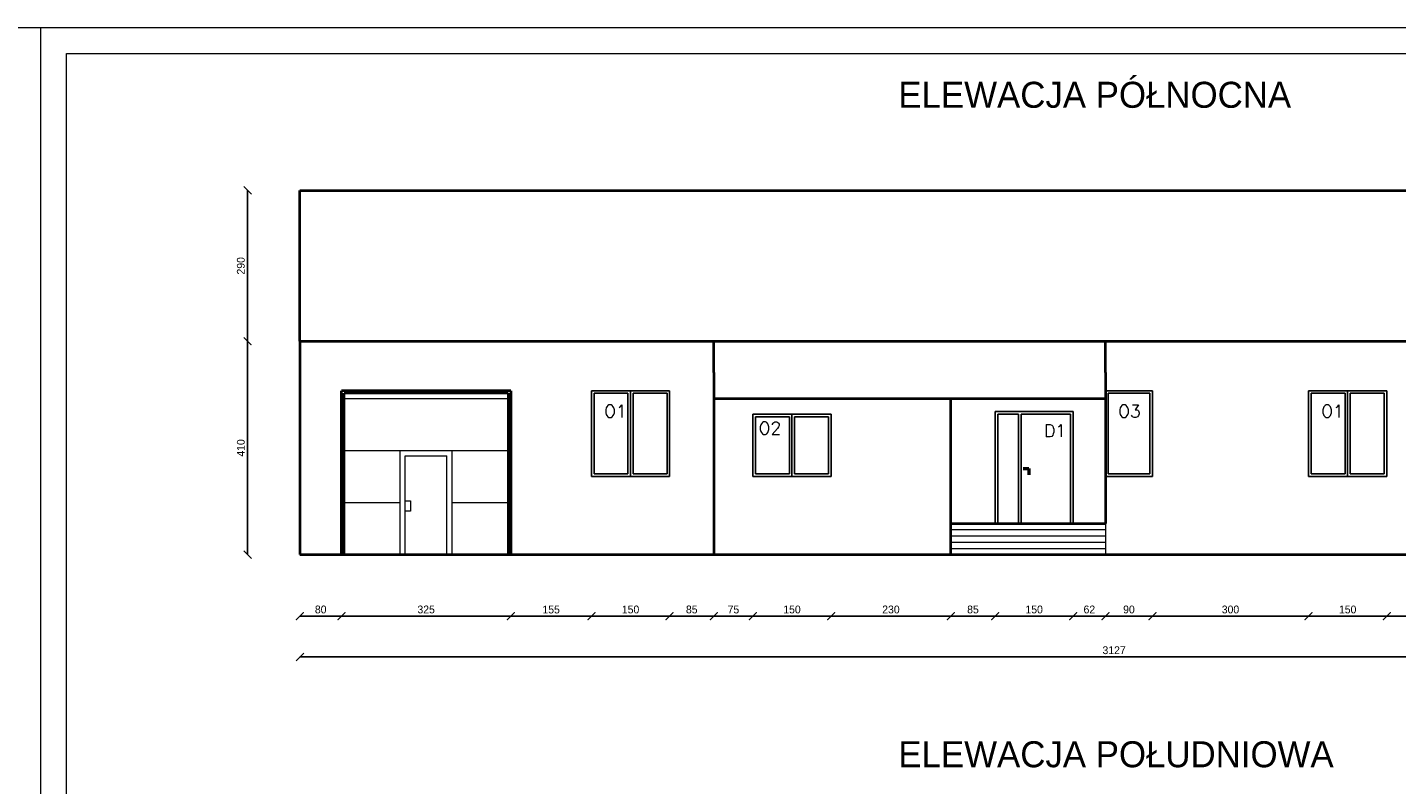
# Model space of a CAD drawing. Header units: millimetres. Extents: x 0 to 152651, y 46550 to 81081.
# Tile 17 of 109: x 125620 to 128250, y 56974 to 58430. Entities that reach past the tile are written whole.
import ezdxf

# ---------------------------------------------------------------- set-up
doc = ezdxf.new("R2010")
doc.units = ezdxf.units.MM
for name, color, linetype, lineweight in [('cienka', 3, 'Continuous', 18), ('gruba', 1, 'Continuous', 40), ('stolarka', 2, 'Continuous', 50), ('wymiary', 252, 'Continuous', 15), ('średnia', 2, 'Continuous', 25)]:
    doc.layers.add(name, color=color, linetype=linetype, lineweight=lineweight)
doc.styles.add('ROMANS1', font='romans.shx', dxfattribs={"height": 15})
doc.styles.get("Standard").update_dxf_attribs({"font": 'GOTHIC.TTF'})
doc.dimstyles.new('secemin', dxfattribs={"dimtxt": 15, "dimasz": 15, "dimexe": 1.25, "dimexo": 0.625, "dimgap": 5, "dimtad": 1, "dimdec": 0, "dimtxsty": 'Standard', "dimblk": 'ARCHTICK', "dimcen": 0, "dimse1": 1, "dimse2": 1, "dimclrt": 256, "dimadec": 0, "dimazin": 0, "dimtfac": 1, "dimtdec": 0, "dimtmove": 0, "dimatfit": 3, "dimfxl": 1, "dimtfillclr": 250, "dimarcsym": 1})

# ---------------------------------------------------------------- blocks, each defined once
blk = doc.blocks.new('_ArchTick')
at = {"color": 0, "linetype": 'ByBlock', "const_width": 0.15}
blk.add_lwpolyline([(-0.5, -0.5), (0.5, 0.5)], dxfattribs=at)
blk = doc.blocks.new('*D1942')
at = {"layer": 'Defpoints', "color": 0, "transparency": 16777216}
for p in [(126143.6, 57416.3), (126223.6, 57416.3), (126223.6, 57298)]:
    blk.add_point(p, dxfattribs=at)
at = {"layer": 'wymiary', "color": 0, "lineweight": -2, "transparency": 16777216}
blk.add_line((126143.6, 57298), (126223.6, 57298), dxfattribs=at)
at = {"layer": 'wymiary', "color": 0, "lineweight": -2, "transparency": 16777216, "xscale": 15, "yscale": 15, "zscale": 15, "rotation": 180}
blk.add_blockref('_ArchTick', (126143.6, 57298), dxfattribs=at)
at = {"layer": 'wymiary', "color": 0, "lineweight": -2, "transparency": 16777216, "xscale": 15, "yscale": 15, "zscale": 15}
blk.add_blockref('_ArchTick', (126223.6, 57298), dxfattribs=at)
at = {"layer": 'wymiary', "transparency": 16777216, "insert": (126183.6, 57310.8), "char_height": 15, "attachment_point": 5}
blk.add_mtext('80', dxfattribs=at)
blk = doc.blocks.new('*D1943')
at = {"layer": 'Defpoints', "color": 0, "transparency": 16777216}
for p in [(126223.6, 57416.3), (126548.6, 57416.3), (126548.6, 57298)]:
    blk.add_point(p, dxfattribs=at)
at = {"layer": 'wymiary', "color": 0, "lineweight": -2, "transparency": 16777216}
blk.add_line((126223.6, 57298), (126548.6, 57298), dxfattribs=at)
at = {"layer": 'wymiary', "color": 0, "lineweight": -2, "transparency": 16777216, "xscale": 15, "yscale": 15, "zscale": 15, "rotation": 180}
blk.add_blockref('_ArchTick', (126223.6, 57298), dxfattribs=at)
at = {"layer": 'wymiary', "color": 0, "lineweight": -2, "transparency": 16777216, "xscale": 15, "yscale": 15, "zscale": 15}
blk.add_blockref('_ArchTick', (126548.6, 57298), dxfattribs=at)
at = {"layer": 'wymiary', "transparency": 16777216, "insert": (126386.1, 57310.8), "char_height": 15, "attachment_point": 5}
blk.add_mtext('325', dxfattribs=at)
blk = doc.blocks.new('*D1944')
at = {"layer": 'Defpoints', "color": 0, "transparency": 16777216}
for p in [(126703.6, 57566.3), (126548.6, 57416.3), (126703.6, 57298)]:
    blk.add_point(p, dxfattribs=at)
at = {"layer": 'wymiary', "color": 0, "lineweight": -2, "transparency": 16777216}
blk.add_line((126548.6, 57298), (126703.6, 57298), dxfattribs=at)
at = {"layer": 'wymiary', "color": 0, "lineweight": -2, "transparency": 16777216, "xscale": 15, "yscale": 15, "zscale": 15, "rotation": 180}
blk.add_blockref('_ArchTick', (126548.6, 57298), dxfattribs=at)
at = {"layer": 'wymiary', "color": 0, "lineweight": -2, "transparency": 16777216, "xscale": 15, "yscale": 15, "zscale": 15}
blk.add_blockref('_ArchTick', (126703.6, 57298), dxfattribs=at)
at = {"layer": 'wymiary', "transparency": 16777216, "insert": (126626.1, 57310.7), "char_height": 15, "attachment_point": 5}
blk.add_mtext('155', dxfattribs=at)
blk = doc.blocks.new('*D1945')
at = {"layer": 'Defpoints', "color": 0, "transparency": 16777216}
for p in [(126703.6, 57566.3), (126853.6, 57566.3), (126853.6, 57298)]:
    blk.add_point(p, dxfattribs=at)
at = {"layer": 'wymiary', "color": 0, "lineweight": -2, "transparency": 16777216}
blk.add_line((126703.6, 57298), (126853.6, 57298), dxfattribs=at)
at = {"layer": 'wymiary', "color": 0, "lineweight": -2, "transparency": 16777216, "xscale": 15, "yscale": 15, "zscale": 15, "rotation": 180}
blk.add_blockref('_ArchTick', (126703.6, 57298), dxfattribs=at)
at = {"layer": 'wymiary', "color": 0, "lineweight": -2, "transparency": 16777216, "xscale": 15, "yscale": 15, "zscale": 15}
blk.add_blockref('_ArchTick', (126853.6, 57298), dxfattribs=at)
at = {"layer": 'wymiary', "transparency": 16777216, "insert": (126778.6, 57310.8), "char_height": 15, "attachment_point": 5}
blk.add_mtext('150', dxfattribs=at)
blk = doc.blocks.new('*D1946')
at = {"layer": 'Defpoints', "color": 0, "transparency": 16777216}
for p in [(126853.6, 57566.3), (126938.6, 57416.3), (126938.6, 57298)]:
    blk.add_point(p, dxfattribs=at)
at = {"layer": 'wymiary', "color": 0, "lineweight": -2, "transparency": 16777216}
blk.add_line((126853.6, 57298), (126938.6, 57298), dxfattribs=at)
at = {"layer": 'wymiary', "color": 0, "lineweight": -2, "transparency": 16777216, "xscale": 15, "yscale": 15, "zscale": 15, "rotation": 180}
blk.add_blockref('_ArchTick', (126853.6, 57298), dxfattribs=at)
at = {"layer": 'wymiary', "color": 0, "lineweight": -2, "transparency": 16777216, "xscale": 15, "yscale": 15, "zscale": 15}
blk.add_blockref('_ArchTick', (126938.6, 57298), dxfattribs=at)
at = {"layer": 'wymiary', "transparency": 16777216, "insert": (126896.1, 57310.8), "char_height": 15, "attachment_point": 5}
blk.add_mtext('85', dxfattribs=at)
blk = doc.blocks.new('*D1947')
at = {"layer": 'Defpoints', "color": 0, "transparency": 16777216}
for p in [(127013.6, 57566.3), (126938.6, 57416.3), (127013.6, 57298)]:
    blk.add_point(p, dxfattribs=at)
at = {"layer": 'wymiary', "color": 0, "lineweight": -2, "transparency": 16777216}
blk.add_line((126938.6, 57298), (127013.6, 57298), dxfattribs=at)
at = {"layer": 'wymiary', "color": 0, "lineweight": -2, "transparency": 16777216, "xscale": 15, "yscale": 15, "zscale": 15, "rotation": 180}
blk.add_blockref('_ArchTick', (126938.6, 57298), dxfattribs=at)
at = {"layer": 'wymiary', "color": 0, "lineweight": -2, "transparency": 16777216, "xscale": 15, "yscale": 15, "zscale": 15}
blk.add_blockref('_ArchTick', (127013.6, 57298), dxfattribs=at)
at = {"layer": 'wymiary', "transparency": 16777216, "insert": (126976.1, 57310.7), "char_height": 15, "attachment_point": 5}
blk.add_mtext('75', dxfattribs=at)
blk = doc.blocks.new('*D1948')
at = {"layer": 'Defpoints', "color": 0, "transparency": 16777216}
for p in [(127013.6, 57566.3), (127163.6, 57566.3), (127163.6, 57298)]:
    blk.add_point(p, dxfattribs=at)
at = {"layer": 'wymiary', "color": 0, "lineweight": -2, "transparency": 16777216}
blk.add_line((127013.6, 57298), (127163.6, 57298), dxfattribs=at)
at = {"layer": 'wymiary', "color": 0, "lineweight": -2, "transparency": 16777216, "xscale": 15, "yscale": 15, "zscale": 15, "rotation": 180}
blk.add_blockref('_ArchTick', (127013.6, 57298), dxfattribs=at)
at = {"layer": 'wymiary', "color": 0, "lineweight": -2, "transparency": 16777216, "xscale": 15, "yscale": 15, "zscale": 15}
blk.add_blockref('_ArchTick', (127163.6, 57298), dxfattribs=at)
at = {"layer": 'wymiary', "transparency": 16777216, "insert": (127088.6, 57310.8), "char_height": 15, "attachment_point": 5}
blk.add_mtext('150', dxfattribs=at)
blk = doc.blocks.new('*D1949')
at = {"layer": 'Defpoints', "color": 0, "transparency": 16777216}
for p in [(127163.6, 57566.3), (127393.6, 57476.3), (127393.6, 57298)]:
    blk.add_point(p, dxfattribs=at)
at = {"layer": 'wymiary', "color": 0, "lineweight": -2, "transparency": 16777216}
blk.add_line((127163.6, 57298), (127393.6, 57298), dxfattribs=at)
at = {"layer": 'wymiary', "color": 0, "lineweight": -2, "transparency": 16777216, "xscale": 15, "yscale": 15, "zscale": 15, "rotation": 180}
blk.add_blockref('_ArchTick', (127163.6, 57298), dxfattribs=at)
at = {"layer": 'wymiary', "color": 0, "lineweight": -2, "transparency": 16777216, "xscale": 15, "yscale": 15, "zscale": 15}
blk.add_blockref('_ArchTick', (127393.6, 57298), dxfattribs=at)
at = {"layer": 'wymiary', "transparency": 16777216, "insert": (127278.6, 57310.8), "char_height": 15, "attachment_point": 5}
blk.add_mtext('230', dxfattribs=at)
blk = doc.blocks.new('*D1950')
at = {"layer": 'Defpoints', "color": 0, "transparency": 16777216}
for p in [(127393.6, 57476.3), (127478.6, 57476.3), (127478.6, 57298)]:
    blk.add_point(p, dxfattribs=at)
at = {"layer": 'wymiary', "color": 0, "lineweight": -2, "transparency": 16777216}
blk.add_line((127393.6, 57298), (127478.6, 57298), dxfattribs=at)
at = {"layer": 'wymiary', "color": 0, "lineweight": -2, "transparency": 16777216, "xscale": 15, "yscale": 15, "zscale": 15, "rotation": 180}
blk.add_blockref('_ArchTick', (127393.6, 57298), dxfattribs=at)
at = {"layer": 'wymiary', "color": 0, "lineweight": -2, "transparency": 16777216, "xscale": 15, "yscale": 15, "zscale": 15}
blk.add_blockref('_ArchTick', (127478.6, 57298), dxfattribs=at)
at = {"layer": 'wymiary', "transparency": 16777216, "insert": (127436.1, 57310.8), "char_height": 15, "attachment_point": 5}
blk.add_mtext('85', dxfattribs=at)
blk = doc.blocks.new('*D1951')
at = {"layer": 'Defpoints', "color": 0, "transparency": 16777216}
for p in [(127478.6, 57476.3), (127628.6, 57476.3), (127628.6, 57298)]:
    blk.add_point(p, dxfattribs=at)
at = {"layer": 'wymiary', "color": 0, "lineweight": -2, "transparency": 16777216}
blk.add_line((127478.6, 57298), (127628.6, 57298), dxfattribs=at)
at = {"layer": 'wymiary', "color": 0, "lineweight": -2, "transparency": 16777216, "xscale": 15, "yscale": 15, "zscale": 15, "rotation": 180}
blk.add_blockref('_ArchTick', (127478.6, 57298), dxfattribs=at)
at = {"layer": 'wymiary', "color": 0, "lineweight": -2, "transparency": 16777216, "xscale": 15, "yscale": 15, "zscale": 15}
blk.add_blockref('_ArchTick', (127628.6, 57298), dxfattribs=at)
at = {"layer": 'wymiary', "transparency": 16777216, "insert": (127553.6, 57310.8), "char_height": 15, "attachment_point": 5}
blk.add_mtext('150', dxfattribs=at)
blk = doc.blocks.new('*D1952')
at = {"layer": 'Defpoints', "color": 0, "transparency": 16777216}
for p in [(127628.6, 57476.3), (127690.6, 57416.3), (127690.6, 57298)]:
    blk.add_point(p, dxfattribs=at)
at = {"layer": 'wymiary', "color": 0, "lineweight": -2, "transparency": 16777216}
blk.add_line((127628.6, 57298), (127690.6, 57298), dxfattribs=at)
at = {"layer": 'wymiary', "color": 0, "lineweight": -2, "transparency": 16777216, "xscale": 15, "yscale": 15, "zscale": 15, "rotation": 180}
blk.add_blockref('_ArchTick', (127628.6, 57298), dxfattribs=at)
at = {"layer": 'wymiary', "color": 0, "lineweight": -2, "transparency": 16777216, "xscale": 15, "yscale": 15, "zscale": 15}
blk.add_blockref('_ArchTick', (127690.6, 57298), dxfattribs=at)
at = {"layer": 'wymiary', "transparency": 16777216, "insert": (127659.6, 57310.8), "char_height": 15, "attachment_point": 5}
blk.add_mtext('62', dxfattribs=at)
blk = doc.blocks.new('*D1953')
at = {"layer": 'Defpoints', "color": 0, "transparency": 16777216}
for p in [(127780.6, 57566.3), (127690.6, 57416.3), (127780.6, 57298)]:
    blk.add_point(p, dxfattribs=at)
at = {"layer": 'wymiary', "color": 0, "lineweight": -2, "transparency": 16777216}
blk.add_line((127690.6, 57298), (127780.6, 57298), dxfattribs=at)
at = {"layer": 'wymiary', "color": 0, "lineweight": -2, "transparency": 16777216, "xscale": 15, "yscale": 15, "zscale": 15, "rotation": 180}
blk.add_blockref('_ArchTick', (127690.6, 57298), dxfattribs=at)
at = {"layer": 'wymiary', "color": 0, "lineweight": -2, "transparency": 16777216, "xscale": 15, "yscale": 15, "zscale": 15}
blk.add_blockref('_ArchTick', (127780.6, 57298), dxfattribs=at)
at = {"layer": 'wymiary', "transparency": 16777216, "insert": (127735.6, 57310.8), "char_height": 15, "attachment_point": 5}
blk.add_mtext('90', dxfattribs=at)
blk = doc.blocks.new('*D1954')
at = {"layer": 'Defpoints', "color": 0, "transparency": 16777216}
for p in [(127780.6, 57566.3), (128080.6, 57566.3), (128080.6, 57298)]:
    blk.add_point(p, dxfattribs=at)
at = {"layer": 'wymiary', "color": 0, "lineweight": -2, "transparency": 16777216}
blk.add_line((127780.6, 57298), (128080.6, 57298), dxfattribs=at)
at = {"layer": 'wymiary', "color": 0, "lineweight": -2, "transparency": 16777216, "xscale": 15, "yscale": 15, "zscale": 15, "rotation": 180}
blk.add_blockref('_ArchTick', (127780.6, 57298), dxfattribs=at)
at = {"layer": 'wymiary', "color": 0, "lineweight": -2, "transparency": 16777216, "xscale": 15, "yscale": 15, "zscale": 15}
blk.add_blockref('_ArchTick', (128080.6, 57298), dxfattribs=at)
at = {"layer": 'wymiary', "transparency": 16777216, "insert": (127930.6, 57310.8), "char_height": 15, "attachment_point": 5}
blk.add_mtext('300', dxfattribs=at)
blk = doc.blocks.new('*D1955')
at = {"layer": 'Defpoints', "color": 0, "transparency": 16777216}
for p in [(128080.6, 57566.3), (128230.6, 57566.3), (128230.6, 57298)]:
    blk.add_point(p, dxfattribs=at)
at = {"layer": 'wymiary', "color": 0, "lineweight": -2, "transparency": 16777216}
blk.add_line((128080.6, 57298), (128230.6, 57298), dxfattribs=at)
at = {"layer": 'wymiary', "color": 0, "lineweight": -2, "transparency": 16777216, "xscale": 15, "yscale": 15, "zscale": 15, "rotation": 180}
blk.add_blockref('_ArchTick', (128080.6, 57298), dxfattribs=at)
at = {"layer": 'wymiary', "color": 0, "lineweight": -2, "transparency": 16777216, "xscale": 15, "yscale": 15, "zscale": 15}
blk.add_blockref('_ArchTick', (128230.6, 57298), dxfattribs=at)
at = {"layer": 'wymiary', "transparency": 16777216, "insert": (128155.6, 57310.8), "char_height": 15, "attachment_point": 5}
blk.add_mtext('150', dxfattribs=at)
blk = doc.blocks.new('*D1956')
at = {"layer": 'Defpoints', "color": 0, "transparency": 16777216}
for p in [(128230.6, 57566.3), (128350.6, 57566.3), (128350.6, 57298)]:
    blk.add_point(p, dxfattribs=at)
at = {"layer": 'wymiary', "color": 0, "lineweight": -2, "transparency": 16777216}
blk.add_line((128230.6, 57298), (128350.6, 57298), dxfattribs=at)
at = {"layer": 'wymiary', "color": 0, "lineweight": -2, "transparency": 16777216, "xscale": 15, "yscale": 15, "zscale": 15, "rotation": 180}
blk.add_blockref('_ArchTick', (128230.6, 57298), dxfattribs=at)
at = {"layer": 'wymiary', "color": 0, "lineweight": -2, "transparency": 16777216, "xscale": 15, "yscale": 15, "zscale": 15}
blk.add_blockref('_ArchTick', (128350.6, 57298), dxfattribs=at)
at = {"layer": 'wymiary', "transparency": 16777216, "insert": (128290.6, 57310.8), "char_height": 15, "attachment_point": 5}
blk.add_mtext('120', dxfattribs=at)
blk = doc.blocks.new('*D1963')
at = {"layer": 'Defpoints', "color": 0, "transparency": 16777216}
for p in [(126043.2, 57826.3), (126143.6, 57826.3), (126143.6, 57416.3)]:
    blk.add_point(p, dxfattribs=at)
at = {"layer": 'wymiary', "color": 0, "lineweight": -2, "transparency": 16777216}
blk.add_line((126043.2, 57416.3), (126043.2, 57826.3), dxfattribs=at)
at = {"layer": 'wymiary', "color": 0, "lineweight": -2, "transparency": 16777216, "xscale": 15, "yscale": 15, "zscale": 15}
for p, rotation in [((126043.2, 57826.3), 90), ((126043.2, 57416.3), 270)]:
    blk.add_blockref('_ArchTick', p, dxfattribs=dict(at, rotation=rotation))
at = {"layer": 'wymiary', "transparency": 16777216, "insert": (126030.3, 57621.3), "char_height": 15, "attachment_point": 5, "rotation": 90}
blk.add_mtext('410', dxfattribs=at)
blk = doc.blocks.new('*D1964')
at = {"layer": 'Defpoints', "color": 0, "transparency": 16777216}
for p in [(126043.2, 58116.3), (126143.6, 58116.3), (126143.6, 57826.3)]:
    blk.add_point(p, dxfattribs=at)
at = {"layer": 'wymiary', "color": 0, "lineweight": -2, "transparency": 16777216}
blk.add_line((126043.2, 57826.3), (126043.2, 58116.3), dxfattribs=at)
at = {"layer": 'wymiary', "color": 0, "lineweight": -2, "transparency": 16777216, "xscale": 15, "yscale": 15, "zscale": 15}
for p, rotation in [((126043.2, 58116.3), 90), ((126043.2, 57826.3), 270)]:
    blk.add_blockref('_ArchTick', p, dxfattribs=dict(at, rotation=rotation))
at = {"layer": 'wymiary', "transparency": 16777216, "insert": (126030.3, 57971.3), "char_height": 15, "attachment_point": 5, "rotation": 90}
blk.add_mtext('290', dxfattribs=at)
blk = doc.blocks.new('*D1980')
at = {"layer": 'Defpoints', "color": 0, "transparency": 16777216}
for p in [(126143.6, 57416.3), (129270.6, 57416.3), (129270.6, 57219.6)]:
    blk.add_point(p, dxfattribs=at)
at = {"layer": 'wymiary', "color": 0, "lineweight": -2, "transparency": 16777216}
blk.add_line((126143.6, 57219.6), (129270.6, 57219.6), dxfattribs=at)
at = {"layer": 'wymiary', "color": 0, "lineweight": -2, "transparency": 16777216, "xscale": 15, "yscale": 15, "zscale": 15, "rotation": 180}
blk.add_blockref('_ArchTick', (126143.6, 57219.6), dxfattribs=at)
at = {"layer": 'wymiary', "color": 0, "lineweight": -2, "transparency": 16777216, "xscale": 15, "yscale": 15, "zscale": 15}
blk.add_blockref('_ArchTick', (129270.6, 57219.6), dxfattribs=at)
at = {"layer": 'wymiary', "transparency": 16777216, "insert": (127707.1, 57232.5), "char_height": 15, "attachment_point": 5}
blk.add_mtext('3127', dxfattribs=at)

msp = doc.modelspace()

# ---------------------------------------------------------------- linework, layer by layer
at = {"layer": 'cienka'}
for p, q in [((123545.372, 58429.514), (125645.372, 58429.514)), ((125645.372, 58429.514), (125645.372, 55459.514)), ((125645.372, 58429.514), (129845.372, 58429.514)), ((125645.372, 58429.514), (125645.372, 55459.514)), ((125695.372, 55509.514), (125695.372, 58379.514)), ((125695.372, 58379.514), (129795.372, 58379.514)), ((126228.595, 57716.309), (126543.595, 57716.309)), ((126228.595, 57616.309), (126543.595, 57616.309)), ((126336.095, 57416.309), (126336.095, 57616.309)), ((126346.095, 57416.309), (126346.095, 57606.309)), ((126346.095, 57606.309), (126426.095, 57606.309)), ((126426.095, 57416.309), (126426.095, 57606.309)), ((126436.095, 57416.309), (126436.095, 57616.309)), ((126228.595, 57516.309), (126336.095, 57516.309)), ((126346.095, 57519.709), (126356.095, 57519.709)), ((126356.095, 57519.709), (126356.095, 57499.709)), ((126436.095, 57516.309), (126543.595, 57516.309)), ((126356.095, 57499.709), (126346.095, 57499.709)), ((127690.595, 57476.309), (127690.595, 57416.309)), ((127393.595, 57464.309), (127690.595, 57464.309)), ((127393.595, 57452.309), (127690.595, 57452.309)), ((127393.595, 57440.309), (127690.595, 57440.309)), ((127393.595, 57428.309), (127690.595, 57428.309)), ((126223.595, 57416.309), (126548.595, 57416.309)), ((127393.595, 57416.309), (127690.595, 57416.309))]:
    msp.add_line(p, q, dxfattribs=at)
at = {"layer": 'gruba'}
for p, q in [((126143.595, 58116.309), (129270.595, 58116.309)), ((126143.595, 57826.309), (126143.595, 58116.309)), ((126143.595, 57826.309), (126143.595, 57416.309)), ((126143.595, 57826.309), (129270.595, 57826.309)), ((126938.595, 57766.309), (126938.595, 57826.309)), ((127690.595, 57766.309), (127690.595, 57826.309)), ((126938.595, 57766.309), (126938.595, 57416.309)), ((127690.595, 57766.309), (127690.595, 57476.309)), ((126223.595, 57416.309), (126223.595, 57731.309)), ((126548.595, 57731.309), (126223.595, 57731.309)), ((126228.595, 57416.309), (126228.595, 57726.309)), ((126543.595, 57726.309), (126228.595, 57726.309)), ((126543.595, 57726.309), (126543.595, 57416.309)), ((126548.595, 57731.309), (126548.595, 57416.309)), ((126938.595, 57716.309), (127690.595, 57716.309)), ((127393.595, 57416.309), (127393.595, 57716.309)), ((127393.595, 57476.309), (127690.595, 57476.309)), ((126143.595, 57416.309), (129270.595, 57416.309))]:
    msp.add_line(p, q, dxfattribs=at)
at = {"layer": 'stolarka'}
for p, q in [((127532.473, 57581.849), (127543.598, 57581.849)), ((127543.598, 57581.849), (127543.598, 57569.398))]:
    msp.add_line(p, q, dxfattribs=at)
at = {"layer": 'średnia'}
for p, q in [((126703.595, 57731.309), (126703.595, 57566.309)), ((126703.595, 57731.309), (126853.595, 57731.309)), ((126708.595, 57726.309), (126708.595, 57571.309)), ((126708.595, 57726.309), (126773.595, 57726.309)), ((126773.595, 57726.309), (126773.595, 57571.309)), ((126778.595, 57731.309), (126778.595, 57566.309)), ((126783.595, 57726.309), (126783.595, 57571.309)), ((126783.595, 57726.309), (126848.595, 57726.309)), ((126848.595, 57726.309), (126848.595, 57571.309)), ((126853.595, 57731.309), (126853.595, 57566.309)), ((127780.595, 57731.309), (127690.595, 57731.309)), ((127690.595, 57731.309), (127690.595, 57566.309)), ((127695.595, 57726.309), (127695.595, 57571.309)), ((127775.595, 57726.309), (127695.595, 57726.309)), ((127775.595, 57571.309), (127775.595, 57726.309)), ((127780.595, 57566.309), (127780.595, 57731.309)), ((128080.595, 57731.309), (128080.595, 57566.309)), ((128080.595, 57731.309), (128230.595, 57731.309)), ((128085.595, 57726.309), (128085.595, 57571.309)), ((128085.595, 57726.309), (128150.595, 57726.309)), ((128150.595, 57726.309), (128150.595, 57571.309)), ((128155.595, 57731.309), (128155.595, 57566.309)), ((128160.595, 57726.309), (128225.595, 57726.309)), ((128160.595, 57726.309), (128160.595, 57571.309)), ((128225.595, 57726.309), (128225.595, 57571.309)), ((128230.595, 57731.309), (128230.595, 57566.309)), ((127163.595, 57686.309), (127013.595, 57686.309)), ((127013.595, 57566.309), (127013.595, 57686.309)), ((127088.595, 57566.309), (127088.595, 57686.309)), ((127163.595, 57566.309), (127163.595, 57686.309)), ((127478.595, 57476.309), (127478.595, 57691.309)), ((127478.595, 57691.309), (127628.595, 57691.309)), ((127483.595, 57476.309), (127483.595, 57686.309)), ((127483.595, 57686.309), (127523.595, 57686.309)), ((127523.595, 57686.309), (127523.595, 57476.309)), ((127528.595, 57686.309), (127528.595, 57476.309)), ((127528.595, 57686.309), (127623.595, 57686.309)), ((127623.595, 57686.309), (127623.595, 57476.309)), ((127628.595, 57691.309), (127628.595, 57476.309)), ((127690.595, 57691.309), (127690.595, 57526.309)), ((127018.595, 57571.309), (127018.595, 57681.309)), ((127083.595, 57681.309), (127018.595, 57681.309)), ((127083.595, 57571.309), (127083.595, 57681.309)), ((127158.595, 57681.309), (127093.595, 57681.309)), ((127093.595, 57571.309), (127093.595, 57681.309)), ((127158.595, 57571.309), (127158.595, 57681.309)), ((126703.595, 57566.309), (126853.595, 57566.309)), ((126708.595, 57571.309), (126773.595, 57571.309)), ((126783.595, 57571.309), (126848.595, 57571.309)), ((127163.595, 57566.309), (127013.595, 57566.309)), ((127083.595, 57571.309), (127018.595, 57571.309)), ((127158.595, 57571.309), (127093.595, 57571.309)), ((127690.595, 57566.309), (127780.595, 57566.309)), ((127695.595, 57571.309), (127775.595, 57571.309)), ((128080.595, 57566.309), (128230.595, 57566.309)), ((128085.595, 57571.309), (128150.595, 57571.309)), ((128160.595, 57571.309), (128225.595, 57571.309))]:
    msp.add_line(p, q, dxfattribs=at)

# ---------------------------------------------------------------- texts
at = {"layer": 'cienka', "char_height": 24, "width": 724.80663, "attachment_point": 1, "style": 'ROMANS1'}
for s, insert in [('O1', (126727.912, 57703.901)), ('O3', (127714.912, 57703.901)), ('O1', (128104.912, 57703.901)), ('O2', (127024.636, 57671.296)), ('D1', (127572.859, 57666.384))]:
    msp.add_mtext(s, dxfattribs=dict(at, insert=insert))
at = {"layer": 'wymiary', "char_height": 50, "attachment_point": 1}
for s, insert in [('ELEWACJA PÓŁNOCNA', (127292.859, 58324.942)), ('ELEWACJA POŁUDNIOWA', (127292.859, 57057.639))]:
    msp.add_mtext_dynamic_manual_height_columns(s, width=34927.93878, gutter_width=250, heights=[0], dxfattribs=dict(at, insert=insert))

# ---------------------------------------------------------------- dimensions: what is measured, and where the dimension line sits
at = {"layer": 'wymiary'}
dim = msp.add_linear_dim(base=(126043.206, 58116.309), p1=(126143.595, 57826.309), p2=(126143.595, 58116.309), angle=90, dimstyle='secemin', override={"dimtmove": 1}, dxfattribs=at)
dim.commit()
dim.dimension.update_dxf_attribs({"geometry": '*D1964', "text_midpoint": (126030.329, 57971.309)})
dim = msp.add_linear_dim(base=(126043.206, 57826.309), p1=(126143.595, 57416.309), p2=(126143.595, 57826.309), angle=90, dimstyle='secemin', dxfattribs=at)
dim.commit()
dim.dimension.update_dxf_attribs({"geometry": '*D1963', "text_midpoint": (126030.329, 57621.309)})
for base, p1, p2, picture, middle in [((126703.595, 57297.972), (126548.595, 57416.309), (126703.595, 57566.309), '*D1944', (126626.095, 57310.661)), ((126853.595, 57297.972), (126703.595, 57566.309), (126853.595, 57566.309), '*D1945', (126778.595, 57310.85)), ((126938.595, 57297.972), (126853.595, 57566.309), (126938.595, 57416.309), '*D1946', (126896.095, 57310.85)), ((127013.595, 57297.972), (126938.595, 57416.309), (127013.595, 57566.309), '*D1947', (126976.095, 57310.661)), ((127163.595, 57297.972), (127013.595, 57566.309), (127163.595, 57566.309), '*D1948', (127088.595, 57310.85)), ((127393.595, 57297.972), (127163.595, 57566.309), (127393.595, 57476.309), '*D1949', (127278.595, 57310.85)), ((127780.595, 57297.972), (127690.595, 57416.309), (127780.595, 57566.309), '*D1953', (127735.595, 57310.85)), ((128080.595, 57297.972), (127780.595, 57566.309), (128080.595, 57566.309), '*D1954', (127930.595, 57310.85)), ((128230.595, 57297.972), (128080.595, 57566.309), (128230.595, 57566.309), '*D1955', (128155.595, 57310.85)), ((128350.595, 57297.972), (128230.595, 57566.309), (128350.595, 57566.309), '*D1956', (128290.595, 57310.85)), ((127478.595, 57297.972), (127393.595, 57476.309), (127478.595, 57476.309), '*D1950', (127436.095, 57310.85)), ((127628.595, 57297.972), (127478.595, 57476.309), (127628.595, 57476.309), '*D1951', (127553.595, 57310.85)), ((127690.595, 57297.972), (127628.595, 57476.309), (127690.595, 57416.309), '*D1952', (127659.595, 57310.85)), ((126548.595, 57297.972), (126223.595, 57416.309), (126548.595, 57416.309), '*D1943', (126386.095, 57310.85))]:
    dim = msp.add_linear_dim(base=base, p1=p1, p2=p2, dimstyle='secemin', override={"dimtmove": 1}, dxfattribs=at)
    dim.commit()
    dim.dimension.update_dxf_attribs({"geometry": picture, "text_midpoint": middle})
for base, p2, picture, middle in [((126223.595, 57297.972), (126223.595, 57416.309), '*D1942', (126183.595, 57310.85)), ((129270.595, 57219.639), (129270.595, 57416.309), '*D1980', (127707.095, 57232.516))]:
    dim = msp.add_linear_dim(base=base, p1=(126143.595, 57416.309), p2=p2, dimstyle='secemin', dxfattribs=at)
    dim.commit()
    dim.dimension.update_dxf_attribs({"geometry": picture, "text_midpoint": middle})

doc.saveas('drawing.dxf')
